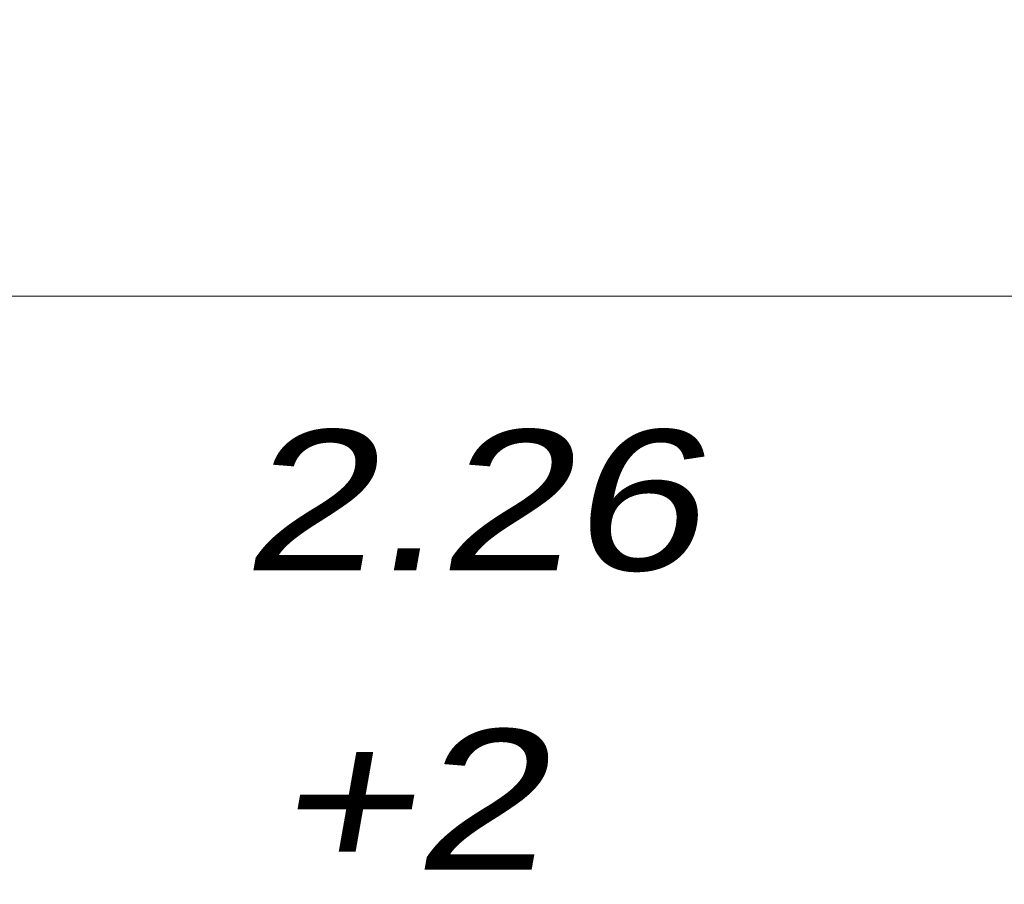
# Model space of a CAD drawing. Header units: millimetres. Extents: x 69081 to 158617, y -37521 to -9534.
# Tile 36 of 256: x 83665 to 85858, y -15216 to -13289. Entities that reach past the tile are written whole.
import ezdxf
from ezdxf.enums import TextEntityAlignment as Align

# ---------------------------------------------------------------- set-up
doc = ezdxf.new("R2010")
doc.units = ezdxf.units.MM
doc.layers.add('ADMINISTRACJA RYSUNKI', color=7, linetype='Continuous')
doc.layers.add('OPIS', color=7, linetype='Continuous', lineweight=25)
doc.styles.add('1-50 port interior', font='romans.shx', dxfattribs={"width": 0.7, "height": 10})
doc.styles.add('STYLE1', font='arial.ttf')

msp = doc.modelspace()

# ---------------------------------------------------------------- linework, layer by layer
at = {"layer": 'ADMINISTRACJA RYSUNKI', "color": 7, "lineweight": 5}
msp.add_lwpolyline([(69080.9004, -13904.7709), (106971.4719, -13904.7709), (106971.4719, -21973.4045), (69080.9004, -21973.4045)], close=True, dxfattribs=at)

# ---------------------------------------------------------------- texts
at = {"color": 5, "insert": (69005.7753, -10173.8927), "char_height": 1626.631479, "attachment_point": 1, "style": '1-50 port interior'}
msp.add_mtext_dynamic_manual_height_columns('administracja + dodatkowe pomieszczenia', width=41121.210115, gutter_width=296.5214, heights=[15889.4984], dxfattribs=at)
at = {"layer": 'OPIS', "color": 252, "style": 'STYLE1', "oblique": 10, "width": 1.2}
for s, p in [('2.26', (85178.4676, -14515.8859)), ('+2', (84831.4953, -15183.0635))]:
    msp.add_text(s, height=312.5, dxfattribs=at).set_placement(p, align=Align.RIGHT)

doc.saveas('drawing.dxf')
